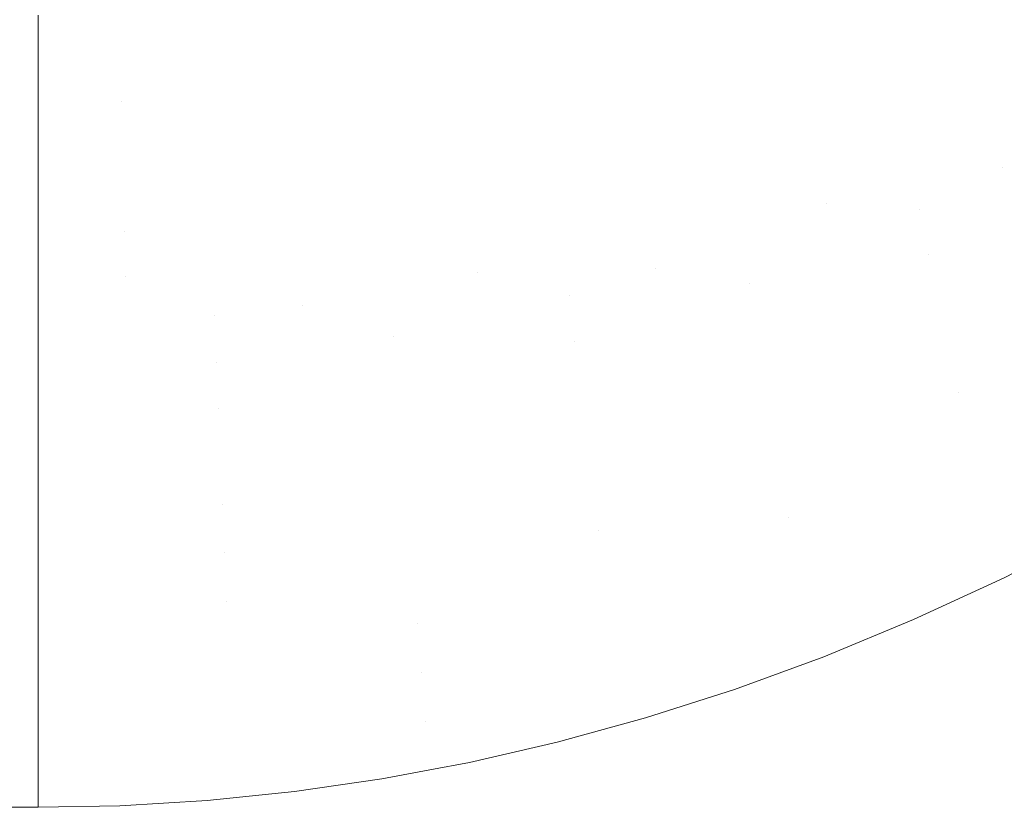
# Model space of a CAD drawing. Header units: centimetres. Extents: x -17.1 to 18.2, y 4.2 to 6.
# Tile 201 of 256: x 6.2249 to 6.287, y 4.4002 to 4.4499. Entities that reach past the tile are written whole.
import ezdxf

# ---------------------------------------------------------------- set-up
doc = ezdxf.new("R2010")
doc.units = ezdxf.units.CM
doc.header["$LTSCALE"] = 2.54
doc.layers.add('Lucido design-1', color=7, linetype='Continuous')

# ---------------------------------------------------------------- blocks, each defined once
blk = doc.blocks.new('Gruppo-3-1')
at = {"color": 7, "linetype": 'Continuous', "lineweight": 9}
blk.add_3dface([(-17.020308, 5.900212, -2276.22217), (-17.020308, 4.300212, -2276.22217), (18.147234, 4.300212, -2276.22217), (18.147234, 5.900212, -2276.22217)], dxfattribs=at)
for points, invisible_edges in [([(18.147234, 5.900212, -2277.02217), (6.24222, 4.401209, -2277.02217), (6.247738, 4.402007, -2277.02217)], 9), ([(6.24222, 4.401209, -2277.02217), (18.147234, 5.900212, -2277.02217), (18.147234, 4.300212, -2277.02217)], 9), ([(18.147234, 5.900212, -2277.02217), (6.247738, 4.402007, -2277.02217), (6.250767, 4.402575, -2277.02217)], 9), ([(6.250767, 4.402575, -2277.02217), (6.253268, 4.403044, -2277.02217), (18.147234, 5.900212, -2277.02217)], 10), ([(18.147234, 5.900212, -2277.02217), (6.253268, 4.403044, -2277.02217), (6.258817, 4.404324, -2277.02217)], 9), ([(18.147234, 5.900212, -2277.02217), (6.258817, 4.404324, -2277.02217), (6.26439, 4.405856, -2277.02217)], 9), ([(18.147234, 5.900212, -2277.02217), (6.26439, 4.405856, -2277.02217), (6.269994, 4.407647, -2277.02217)], 9), ([(18.147234, 5.900212, -2277.02217), (6.269994, 4.407647, -2277.02217), (6.275634, 4.409711, -2277.02217)], 9), ([(18.147234, 5.900212, -2277.02217), (6.275634, 4.409711, -2277.02217), (6.281313, 4.412058, -2277.02217)], 9), ([(18.147234, 5.900212, -2277.02217), (6.281313, 4.412058, -2277.02217), (6.287038, 4.414703, -2277.02217)], 9), ([(6.273204, 4.45198, -2277.013037), (6.268134, 4.44991, -2277.013037), (6.267697, 4.45251, -2277.011756), (6.272714, 4.454558, -2277.011756)], 15), ([(6.273204, 4.45198, -2277.013037), (6.278208, 4.454273, -2277.013037), (6.27876, 4.451667, -2277.014245), (6.273704, 4.449349, -2277.014245)], 15), ([(6.284361, 4.451576, -2277.015378), (6.279324, 4.449011, -2277.015378), (6.27876, 4.451667, -2277.014245), (6.283744, 4.454204, -2277.014245)], 15), ([(6.284361, 4.451576, -2277.015378), (6.289318, 4.454355, -2277.015378), (6.289999, 4.45171, -2277.016431), (6.284989, 4.448901, -2277.016431)], 15), ([(6.262621, 4.450688, -2277.011756), (6.257492, 4.449099, -2277.011756), (6.257169, 4.451678, -2277.010405), (6.262245, 4.453251, -2277.010405)], 15), ([(6.251785, 4.452874, -2277.008989), (6.252049, 4.45034, -2277.010405), (6.246892, 4.449239, -2277.010405), (6.24668, 4.451784, -2277.008989)], 15), ([(6.262621, 4.450688, -2277.011756), (6.267697, 4.45251, -2277.011756), (6.268134, 4.44991, -2277.013037), (6.263005, 4.44807, -2277.013037)], 15), ([(6.273704, 4.449349, -2277.014245), (6.26858, 4.447258, -2277.014245), (6.268134, 4.44991, -2277.013037), (6.273204, 4.45198, -2277.013037)], 15), ([(6.24668, 4.451784, -2277.008989), (6.246892, 4.449239, -2277.010405), (6.241704, 4.44838, -2277.010405), (6.241545, 4.450934, -2277.008989)], 15), ([(6.252049, 4.45034, -2277.010405), (6.257169, 4.451678, -2277.010405), (6.257492, 4.449099, -2277.011756), (6.252319, 4.447747, -2277.011756)], 15), ([(6.273704, 4.449349, -2277.014245), (6.27876, 4.451667, -2277.014245), (6.279324, 4.449011, -2277.015378), (6.274213, 4.446669, -2277.015378)], 15), ([(6.284989, 4.448901, -2277.016431), (6.279897, 4.446309, -2277.016431), (6.279324, 4.449011, -2277.015378), (6.284361, 4.451576, -2277.015378)], 15), ([(6.284989, 4.448901, -2277.016431), (6.289999, 4.45171, -2277.016431), (6.290691, 4.449023, -2277.017404), (6.285626, 4.446183, -2277.017404)], 15), ([(6.241545, 4.450934, -2277.008989), (6.241704, 4.44838, -2277.010405), (6.236493, 4.447764, -2277.010405), (6.236387, 4.450324, -2277.008989)], 15), ([(-5.099108, 4.450212, -2277.008773), (6.226033, 4.450212, -2277.008773), (6.226033, 4.446387, -2277.010871), (-5.099108, 4.446387, -2277.010871)], 5), ([(6.231214, 4.449958, -2277.008989), (6.231267, 4.447394, -2277.010405), (6.226033, 4.446387, -2277.010871), (6.226033, 4.450212, -2277.008773)], 11), ([(6.236387, 4.450324, -2277.008989), (6.236493, 4.447764, -2277.010405), (6.231267, 4.447394, -2277.010405), (6.231214, 4.449958, -2277.008989)], 15), ([(6.252319, 4.447747, -2277.011756), (6.247108, 4.446635, -2277.011756), (6.246892, 4.449239, -2277.010405), (6.252049, 4.45034, -2277.010405)], 15), ([(6.263005, 4.44807, -2277.013037), (6.257823, 4.446464, -2277.013037), (6.257492, 4.449099, -2277.011756), (6.262621, 4.450688, -2277.011756)], 15), ([(6.263005, 4.44807, -2277.013037), (6.268134, 4.44991, -2277.013037), (6.26858, 4.447258, -2277.014245), (6.263396, 4.445398, -2277.014245)], 15), ([(6.241866, 4.445767, -2277.011756), (6.241704, 4.44838, -2277.010405), (6.246892, 4.449239, -2277.010405), (6.247108, 4.446635, -2277.011756)], 15), ([(6.252319, 4.447747, -2277.011756), (6.257492, 4.449099, -2277.011756), (6.257823, 4.446464, -2277.013037), (6.252595, 4.445097, -2277.013037)], 15), ([(6.274213, 4.446669, -2277.015378), (6.269035, 4.444555, -2277.015378), (6.26858, 4.447258, -2277.014245), (6.273704, 4.449349, -2277.014245)], 15), ([(6.274213, 4.446669, -2277.015378), (6.279324, 4.449011, -2277.015378), (6.279897, 4.446309, -2277.016431), (6.274731, 4.443941, -2277.016431)], 15), ([(6.285626, 4.446183, -2277.017404), (6.28048, 4.443563, -2277.017404), (6.279897, 4.446309, -2277.016431), (6.284989, 4.448901, -2277.016431)], 15), ([(6.285626, 4.446183, -2277.017404), (6.290691, 4.449023, -2277.017404), (6.291393, 4.446296, -2277.018292), (6.286273, 4.443425, -2277.018292)], 15), ([(6.236601, 4.445145, -2277.011756), (6.236493, 4.447764, -2277.010405), (6.241704, 4.44838, -2277.010405), (6.241866, 4.445767, -2277.011756)], 15), ([(6.231321, 4.444771, -2277.011756), (6.231267, 4.447394, -2277.010405), (6.236493, 4.447764, -2277.010405), (6.236601, 4.445145, -2277.011756)], 15), ([(6.252595, 4.445097, -2277.013037), (6.247329, 4.443974, -2277.013037), (6.247108, 4.446635, -2277.011756), (6.252319, 4.447747, -2277.011756)], 15), ([(6.263396, 4.445398, -2277.014245), (6.258159, 4.443775, -2277.014245), (6.257823, 4.446464, -2277.013037), (6.263005, 4.44807, -2277.013037)], 15), ([(6.226033, 4.446387, -2277.010871), (6.231267, 4.447394, -2277.010405), (6.231321, 4.444771, -2277.011756)], 11), ([(6.263396, 4.445398, -2277.014245), (6.26858, 4.447258, -2277.014245), (6.269035, 4.444555, -2277.015378), (6.263796, 4.442675, -2277.015378)], 15), ([(-5.099108, 4.446387, -2277.010871), (6.226033, 4.446387, -2277.010871), (6.226033, 4.442474, -2277.012801), (-5.099108, 4.442474, -2277.012801)], 5), ([(6.226033, 4.442474, -2277.012801), (6.226033, 4.446387, -2277.010871), (6.231321, 4.444771, -2277.011756)], 10), ([(6.247108, 4.446635, -2277.011756), (6.247329, 4.443974, -2277.013037), (6.242032, 4.443096, -2277.013037), (6.241866, 4.445767, -2277.011756)], 15), ([(6.252595, 4.445097, -2277.013037), (6.257823, 4.446464, -2277.013037), (6.258159, 4.443775, -2277.014245), (6.252877, 4.442394, -2277.014245)], 15), ([(6.274731, 4.443941, -2277.016431), (6.269497, 4.441804, -2277.016431), (6.269035, 4.444555, -2277.015378), (6.274213, 4.446669, -2277.015378)], 15), ([(6.241866, 4.445767, -2277.011756), (6.242032, 4.443096, -2277.013037), (6.236712, 4.442468, -2277.013037), (6.236601, 4.445145, -2277.011756)], 15), ([(6.274731, 4.443941, -2277.016431), (6.279897, 4.446309, -2277.016431), (6.28048, 4.443563, -2277.017404), (6.275258, 4.441169, -2277.017404)], 15), ([(6.286273, 4.443425, -2277.018292), (6.281071, 4.440776, -2277.018292), (6.28048, 4.443563, -2277.017404), (6.285626, 4.446183, -2277.017404)], 15), ([(6.286273, 4.443425, -2277.018292), (6.291393, 4.446296, -2277.018292), (6.292104, 4.443533, -2277.019093), (6.286929, 4.440631, -2277.019093)], 15), ([(6.236601, 4.445145, -2277.011756), (6.236712, 4.442468, -2277.013037), (6.231376, 4.44209, -2277.013037), (6.231321, 4.444771, -2277.011756)], 15), ([(6.263796, 4.442675, -2277.015378), (6.258503, 4.441035, -2277.015378), (6.258159, 4.443775, -2277.014245), (6.263396, 4.445398, -2277.014245)], 15), ([(6.231321, 4.444771, -2277.011756), (6.231376, 4.44209, -2277.013037), (6.226033, 4.442474, -2277.012801)], 11), ([(6.252877, 4.442394, -2277.014245), (6.247555, 4.441258, -2277.014245), (6.247329, 4.443974, -2277.013037), (6.252595, 4.445097, -2277.013037)], 15), ([(6.263796, 4.442675, -2277.015378), (6.269035, 4.444555, -2277.015378), (6.269497, 4.441804, -2277.016431), (6.264202, 4.439904, -2277.016431)], 15), ([(6.242032, 4.443096, -2277.013037), (6.247329, 4.443974, -2277.013037), (6.247555, 4.441258, -2277.014245), (6.242202, 4.440372, -2277.014245)], 15), ([(6.275258, 4.441169, -2277.017404), (6.269967, 4.439009, -2277.017404), (6.269497, 4.441804, -2277.016431), (6.274731, 4.443941, -2277.016431)], 15), ([(6.252877, 4.442394, -2277.014245), (6.258159, 4.443775, -2277.014245), (6.258503, 4.441035, -2277.015378), (6.253163, 4.439639, -2277.015378)], 15), ([(6.275258, 4.441169, -2277.017404), (6.28048, 4.443563, -2277.017404), (6.281071, 4.440776, -2277.018292), (6.275792, 4.438357, -2277.018292)], 15), ([(6.286929, 4.440631, -2277.019093), (6.28167, 4.437953, -2277.019093), (6.281071, 4.440776, -2277.018292), (6.286273, 4.443425, -2277.018292)], 15), ([(6.286929, 4.440631, -2277.019093), (6.292104, 4.443533, -2277.019093), (6.292824, 4.440737, -2277.019806)], 11), ([(6.242202, 4.440372, -2277.014245), (6.236825, 4.439736, -2277.014245), (6.236712, 4.442468, -2277.013037), (6.242032, 4.443096, -2277.013037)], 15), ([(6.264202, 4.439904, -2277.016431), (6.258852, 4.438246, -2277.016431), (6.258503, 4.441035, -2277.015378), (6.263796, 4.442675, -2277.015378)], 15), ([(-5.099108, 4.442474, -2277.012801), (6.226033, 4.442474, -2277.012801), (6.226033, 4.43848, -2277.014558), (-5.099108, 4.43848, -2277.014558)], 5), ([(6.231433, 4.439355, -2277.014245), (6.226033, 4.43848, -2277.014558), (6.226033, 4.442474, -2277.012801), (6.231376, 4.44209, -2277.013037)], 13), ([(6.231376, 4.44209, -2277.013037), (6.236712, 4.442468, -2277.013037), (6.236825, 4.439736, -2277.014245), (6.231433, 4.439355, -2277.014245)], 15), ([(6.253163, 4.439639, -2277.015378), (6.247785, 4.438491, -2277.015378), (6.247555, 4.441258, -2277.014245), (6.252877, 4.442394, -2277.014245)], 15), ([(6.264202, 4.439904, -2277.016431), (6.269497, 4.441804, -2277.016431), (6.269967, 4.439009, -2277.017404), (6.264615, 4.437089, -2277.017404)], 15), ([(6.242202, 4.440372, -2277.014245), (6.247555, 4.441258, -2277.014245), (6.247785, 4.438491, -2277.015378), (6.242375, 4.437595, -2277.015378)], 15), ([(6.253163, 4.439639, -2277.015378), (6.258503, 4.441035, -2277.015378), (6.258852, 4.438246, -2277.016431), (6.253455, 4.436835, -2277.016431)], 15), ([(6.275792, 4.438357, -2277.018292), (6.270444, 4.436174, -2277.018292), (6.269967, 4.439009, -2277.017404), (6.275258, 4.441169, -2277.017404)], 15), ([(6.242375, 4.437595, -2277.015378), (6.236941, 4.436953, -2277.015378), (6.236825, 4.439736, -2277.014245), (6.242202, 4.440372, -2277.014245)], 15), ([(6.275792, 4.438357, -2277.018292), (6.281071, 4.440776, -2277.018292), (6.28167, 4.437953, -2277.019093)], 11), ([(6.282276, 4.435097, -2277.019806), (6.28167, 4.437953, -2277.019093), (6.286929, 4.440631, -2277.019093)], 11), ([(6.286929, 4.440631, -2277.019093), (6.292824, 4.440737, -2277.019806), (6.282276, 4.435097, -2277.019806)], 11), ([(6.292824, 4.440737, -2277.019806), (6.293551, 4.437914, -2277.020427), (6.282888, 4.432212, -2277.020427), (6.282276, 4.435097, -2277.019806)], 15), ([(6.231433, 4.439355, -2277.014245), (6.236825, 4.439736, -2277.014245), (6.236941, 4.436953, -2277.015378), (6.231491, 4.436567, -2277.015378)], 15), ([(6.253455, 4.436835, -2277.016431), (6.248019, 4.435675, -2277.016431), (6.247785, 4.438491, -2277.015378), (6.253163, 4.439639, -2277.015378)], 15), ([(6.264615, 4.437089, -2277.017404), (6.259207, 4.435413, -2277.017404), (6.258852, 4.438246, -2277.016431), (6.264202, 4.439904, -2277.016431)], 15), ([(6.226033, 4.43848, -2277.014558), (6.231433, 4.439355, -2277.014245), (6.231491, 4.436567, -2277.015378)], 11), ([(6.264615, 4.437089, -2277.017404), (6.269967, 4.439009, -2277.017404), (6.270444, 4.436174, -2277.018292), (6.265034, 4.434232, -2277.018292)], 15), ([(-5.099108, 4.43848, -2277.014558), (6.226033, 4.43848, -2277.014558), (6.226033, 4.434414, -2277.016139), (-5.099108, 4.434414, -2277.016139)], 5), ([(6.231491, 4.436567, -2277.015378), (6.226033, 4.434414, -2277.016139), (6.226033, 4.43848, -2277.014558)], 9), ([(6.242375, 4.437595, -2277.015378), (6.247785, 4.438491, -2277.015378), (6.248019, 4.435675, -2277.016431), (6.24255, 4.43477, -2277.016431)], 15), ([(6.270928, 4.433301, -2277.019093), (6.270444, 4.436174, -2277.018292), (6.275792, 4.438357, -2277.018292)], 11), ([(6.275792, 4.438357, -2277.018292), (6.28167, 4.437953, -2277.019093), (6.270928, 4.433301, -2277.019093)], 11), ([(6.253455, 4.436835, -2277.016431), (6.258852, 4.438246, -2277.016431), (6.259207, 4.435413, -2277.017404), (6.253752, 4.433987, -2277.017404)], 15), ([(6.271416, 4.430394, -2277.019806), (6.270928, 4.433301, -2277.019093), (6.28167, 4.437953, -2277.019093), (6.282276, 4.435097, -2277.019806)], 15), ([(6.283505, 4.429301, -2277.020957), (6.282888, 4.432212, -2277.020427), (6.293551, 4.437914, -2277.020427), (6.294284, 4.435065, -2277.020957)], 15), ([(6.24255, 4.43477, -2277.016431), (6.237058, 4.434121, -2277.016431), (6.236941, 4.436953, -2277.015378), (6.242375, 4.437595, -2277.015378)], 15), ([(6.265034, 4.434232, -2277.018292), (6.259567, 4.432539, -2277.018292), (6.259207, 4.435413, -2277.017404), (6.264615, 4.437089, -2277.017404)], 15), ([(6.226033, 4.434414, -2277.016139), (6.231491, 4.436567, -2277.015378), (6.23155, 4.433731, -2277.016431)], 11), ([(6.231491, 4.436567, -2277.015378), (6.236941, 4.436953, -2277.015378), (6.237058, 4.434121, -2277.016431), (6.23155, 4.433731, -2277.016431)], 15), ([(6.253752, 4.433987, -2277.017404), (6.248257, 4.432814, -2277.017404), (6.248019, 4.435675, -2277.016431), (6.253455, 4.436835, -2277.016431)], 15), ([(6.265034, 4.434232, -2277.018292), (6.270444, 4.436174, -2277.018292), (6.270928, 4.433301, -2277.019093)], 11), ([(6.24255, 4.43477, -2277.016431), (6.248019, 4.435675, -2277.016431), (6.248257, 4.432814, -2277.017404), (6.242729, 4.431899, -2277.017404)], 15), ([(6.253752, 4.433987, -2277.017404), (6.259207, 4.435413, -2277.017404), (6.259567, 4.432539, -2277.018292)], 11), ([(6.242729, 4.431899, -2277.017404), (6.237177, 4.431243, -2277.017404), (6.237058, 4.434121, -2277.016431), (6.24255, 4.43477, -2277.016431)], 15), ([(6.282276, 4.435097, -2277.019806), (6.282888, 4.432212, -2277.020427), (6.27191, 4.427458, -2277.020427), (6.271416, 4.430394, -2277.019806)], 15), ([(6.294284, 4.435065, -2277.020957), (6.295023, 4.432195, -2277.021392), (6.284127, 4.426369, -2277.021392), (6.283505, 4.429301, -2277.020957)], 15), ([(-5.099108, 4.433596, -2277.016417), (-5.099108, 4.434414, -2277.016139), (6.226033, 4.434414, -2277.016139), (6.226033, 4.433596, -2277.016417)], 10), ([(6.23155, 4.433731, -2277.016431), (6.226033, 4.433596, -2277.016417), (6.226033, 4.434414, -2277.016139)], 9), ([(6.23155, 4.433731, -2277.016431), (6.237058, 4.434121, -2277.016431), (6.237177, 4.431243, -2277.017404)], 11), ([(6.248498, 4.429912, -2277.018292), (6.248257, 4.432814, -2277.017404), (6.253752, 4.433987, -2277.017404)], 11), ([(6.253752, 4.433987, -2277.017404), (6.259567, 4.432539, -2277.018292), (6.248498, 4.429912, -2277.018292)], 11), ([(6.259932, 4.429626, -2277.019093), (6.259567, 4.432539, -2277.018292), (6.265034, 4.434232, -2277.018292)], 11), ([(6.265034, 4.434232, -2277.018292), (6.270928, 4.433301, -2277.019093), (6.259932, 4.429626, -2277.019093)], 11), ([(6.226033, 4.433596, -2277.016417), (6.226033, 4.430714, -2277.017395), (-5.099108, 4.430714, -2277.017395), (-5.099108, 4.433596, -2277.016417)], 10), ([(6.226033, 4.430714, -2277.017395), (6.226033, 4.433596, -2277.016417), (6.23155, 4.433731, -2277.016431)], 10), ([(6.23155, 4.433731, -2277.016431), (6.237177, 4.431243, -2277.017404), (6.226033, 4.430714, -2277.017395)], 11), ([(6.242729, 4.431899, -2277.017404), (6.248257, 4.432814, -2277.017404), (6.248498, 4.429912, -2277.018292)], 11), ([(6.260301, 4.426679, -2277.019806), (6.259932, 4.429626, -2277.019093), (6.270928, 4.433301, -2277.019093), (6.271416, 4.430394, -2277.019806)], 15), ([(6.259567, 4.432539, -2277.018292), (6.259932, 4.429626, -2277.019093), (6.248742, 4.42697, -2277.019093), (6.248498, 4.429912, -2277.018292)], 15), ([(6.272409, 4.424495, -2277.020957), (6.27191, 4.427458, -2277.020427), (6.282888, 4.432212, -2277.020427), (6.283505, 4.429301, -2277.020957)], 15), ([(6.284127, 4.426369, -2277.021392), (6.295023, 4.432195, -2277.021392), (6.295766, 4.429308, -2277.021731)], 11), ([(6.237298, 4.428323, -2277.018292), (6.237177, 4.431243, -2277.017404), (6.242729, 4.431899, -2277.017404)], 11), ([(6.242729, 4.431899, -2277.017404), (6.248498, 4.429912, -2277.018292), (6.237298, 4.428323, -2277.018292)], 11), ([(6.226033, 4.430283, -2277.017542), (6.237177, 4.431243, -2277.017404), (6.237298, 4.428323, -2277.018292)], 11), ([(6.226033, 4.430283, -2277.017542), (6.226033, 4.430714, -2277.017395), (6.237177, 4.431243, -2277.017404)], 10), ([(6.226033, 4.430714, -2277.017395), (6.226033, 4.430283, -2277.017542), (-5.099108, 4.430283, -2277.017542), (-5.099108, 4.430714, -2277.017395)], 10), ([(-5.099108, 4.430283, -2277.017542), (6.226033, 4.430283, -2277.017542), (6.226033, 4.426094, -2277.018763), (-5.099108, 4.426094, -2277.018763)], 5), ([(6.237298, 4.428323, -2277.018292), (6.226033, 4.426094, -2277.018763), (6.226033, 4.430283, -2277.017542)], 9), ([(6.271416, 4.430394, -2277.019806), (6.27191, 4.427458, -2277.020427), (6.260674, 4.423702, -2277.020427), (6.260301, 4.426679, -2277.019806)], 15), ([(6.248498, 4.429912, -2277.018292), (6.248742, 4.42697, -2277.019093), (6.237421, 4.425365, -2277.019093), (6.237298, 4.428323, -2277.018292)], 15), ([(6.24899, 4.423995, -2277.019806), (6.248742, 4.42697, -2277.019093), (6.259932, 4.429626, -2277.019093), (6.260301, 4.426679, -2277.019806)], 15), ([(6.283505, 4.429301, -2277.020957), (6.284127, 4.426369, -2277.021392), (6.272911, 4.421511, -2277.021392), (6.272409, 4.424495, -2277.020957)], 15), ([(6.284127, 4.426369, -2277.021392), (6.295766, 4.429308, -2277.021731), (6.273415, 4.418509, -2277.021731)], 11), ([(6.295766, 4.429308, -2277.021731), (6.296512, 4.426409, -2277.021975), (6.273923, 4.415495, -2277.021975), (6.273415, 4.418509, -2277.021731)], 15), ([(6.237298, 4.428323, -2277.018292), (6.237421, 4.425365, -2277.019093), (6.226033, 4.426094, -2277.018763)], 11), ([(6.26105, 4.420699, -2277.020957), (6.260674, 4.423702, -2277.020427), (6.27191, 4.427458, -2277.020427), (6.272409, 4.424495, -2277.020957)], 15), ([(6.237545, 4.422372, -2277.019806), (6.237421, 4.425365, -2277.019093), (6.248742, 4.42697, -2277.019093), (6.24899, 4.423995, -2277.019806)], 15), ([(6.260301, 4.426679, -2277.019806), (6.260674, 4.423702, -2277.020427), (6.249239, 4.420989, -2277.020427), (6.24899, 4.423995, -2277.019806)], 15), ([(-5.099108, 4.426094, -2277.018763), (6.226033, 4.426094, -2277.018763), (6.226033, 4.421856, -2277.0198), (-5.099108, 4.421856, -2277.0198)], 5), ([(6.226033, 4.421856, -2277.0198), (6.226033, 4.426094, -2277.018763), (6.237421, 4.425365, -2277.019093)], 10), ([(6.273415, 4.418509, -2277.021731), (6.272911, 4.421511, -2277.021392), (6.284127, 4.426369, -2277.021392)], 11), ([(6.274431, 4.412471, -2277.022121), (6.273923, 4.415495, -2277.021975), (6.296512, 4.426409, -2277.021975), (6.29726, 4.423501, -2277.022121)], 15), ([(6.237421, 4.425365, -2277.019093), (6.237545, 4.422372, -2277.019806), (6.226033, 4.421856, -2277.0198)], 11), ([(6.272409, 4.424495, -2277.020957), (6.272911, 4.421511, -2277.021392), (6.261429, 4.417674, -2277.021392), (6.26105, 4.420699, -2277.020957)], 15), ([(6.24899, 4.423995, -2277.019806), (6.249239, 4.420989, -2277.020427), (6.23767, 4.419348, -2277.020427), (6.237545, 4.422372, -2277.019806)], 15), ([(6.249491, 4.417956, -2277.020957), (6.249239, 4.420989, -2277.020427), (6.260674, 4.423702, -2277.020427), (6.26105, 4.420699, -2277.020957)], 15), ([(6.274431, 4.412471, -2277.022121), (6.29726, 4.423501, -2277.022121), (6.292811, 4.417664, -2277.02217), (6.287038, 4.414703, -2277.02217)], 11), ([(6.226033, 4.421856, -2277.0198), (6.237545, 4.422372, -2277.019806), (6.23767, 4.419348, -2277.020427)], 11), ([(-5.099108, 4.421856, -2277.0198), (6.226033, 4.421856, -2277.0198), (6.226033, 4.417577, -2277.020651), (-5.099108, 4.417577, -2277.020651)], 5), ([(6.23767, 4.419348, -2277.020427), (6.226033, 4.417577, -2277.020651), (6.226033, 4.421856, -2277.0198)], 9), ([(6.261429, 4.417674, -2277.021392), (6.272911, 4.421511, -2277.021392), (6.273415, 4.418509, -2277.021731)], 11), ([(6.237797, 4.416297, -2277.020957), (6.23767, 4.419348, -2277.020427), (6.249239, 4.420989, -2277.020427), (6.249491, 4.417956, -2277.020957)], 15), ([(6.26105, 4.420699, -2277.020957), (6.261429, 4.417674, -2277.021392), (6.249745, 4.414901, -2277.021392), (6.249491, 4.417956, -2277.020957)], 15), ([(6.226033, 4.417577, -2277.020651), (6.23767, 4.419348, -2277.020427), (6.237797, 4.416297, -2277.020957)], 11), ([(6.261429, 4.417674, -2277.021392), (6.273415, 4.418509, -2277.021731), (6.250001, 4.411828, -2277.021731)], 11), ([(6.273415, 4.418509, -2277.021731), (6.273923, 4.415495, -2277.021975), (6.250257, 4.408742, -2277.021975), (6.250001, 4.411828, -2277.021731)], 15), ([(6.249491, 4.417956, -2277.020957), (6.249745, 4.414901, -2277.021392), (6.237924, 4.413224, -2277.021392), (6.237797, 4.416297, -2277.020957)], 15), ([(6.226033, 4.417577, -2277.020651), (6.226033, 4.413265, -2277.021314), (-5.099108, 4.413265, -2277.021314), (-5.099108, 4.415739, -2277.020934)], 10), ([(-5.099108, 4.415739, -2277.020934), (-5.099108, 4.417577, -2277.020651), (6.226033, 4.417577, -2277.020651)], 10), ([(6.226033, 4.413265, -2277.021314), (6.226033, 4.417577, -2277.020651), (6.237797, 4.416297, -2277.020957)], 10), ([(6.250001, 4.411828, -2277.021731), (6.249745, 4.414901, -2277.021392), (6.261429, 4.417674, -2277.021392)], 11), ([(6.237797, 4.416297, -2277.020957), (6.237924, 4.413224, -2277.021392), (6.226033, 4.413265, -2277.021314)], 11), ([(6.250515, 4.405647, -2277.022121), (6.250257, 4.408742, -2277.021975), (6.273923, 4.415495, -2277.021975), (6.274431, 4.412471, -2277.022121)], 15), ([(6.237924, 4.413224, -2277.021392), (6.249745, 4.414901, -2277.021392), (6.250001, 4.411828, -2277.021731)], 11), ([(6.287038, 4.414703, -2277.02217), (6.281313, 4.412058, -2277.02217), (6.275634, 4.409711, -2277.02217), (6.274431, 4.412471, -2277.022121)], 12), ([(-5.099108, 4.412662, -2277.02138), (-5.099108, 4.413265, -2277.021314), (6.226033, 4.413265, -2277.021314), (6.226033, 4.412662, -2277.02138)], 10), ([(6.237924, 4.413224, -2277.021392), (6.226033, 4.412662, -2277.02138), (6.226033, 4.413265, -2277.021314)], 9), ([(6.226033, 4.409565, -2277.02172), (6.226033, 4.412662, -2277.02138), (6.237924, 4.413224, -2277.021392)], 10), ([(6.237924, 4.413224, -2277.021392), (6.250001, 4.411828, -2277.021731), (6.226033, 4.409565, -2277.02172)], 11), ([(6.226033, 4.412662, -2277.02138), (6.226033, 4.409565, -2277.02172), (-5.099108, 4.408928, -2277.021789), (-5.099108, 4.412662, -2277.02138)], 10), ([(6.250515, 4.405647, -2277.022121), (6.274431, 4.412471, -2277.022121), (6.26439, 4.405856, -2277.02217), (6.258817, 4.404324, -2277.02217)], 11), ([(6.274431, 4.412471, -2277.022121), (6.269994, 4.407647, -2277.02217), (6.26439, 4.405856, -2277.02217)], 9), ([(6.274431, 4.412471, -2277.022121), (6.275634, 4.409711, -2277.02217), (6.269994, 4.407647, -2277.02217)], 9), ([(6.226033, 4.409565, -2277.02172), (6.250001, 4.411828, -2277.021731), (6.250257, 4.408742, -2277.021975)], 11), ([(6.226033, 4.409565, -2277.02172), (6.226033, 4.408928, -2277.021789), (-5.099108, 4.408928, -2277.021789)], 10), ([(6.250257, 4.408742, -2277.021975), (6.226033, 4.408928, -2277.021789), (6.226033, 4.409565, -2277.02172)], 9), ([(-5.099108, 4.408928, -2277.021789), (6.226033, 4.408928, -2277.021789), (6.226033, 4.404574, -2277.022075), (-5.099108, 4.404574, -2277.022075)], 5), ([(6.250257, 4.408742, -2277.021975), (6.226033, 4.404574, -2277.022075), (6.226033, 4.408928, -2277.021789)], 9), ([(6.226033, 4.404574, -2277.022075), (6.250257, 4.408742, -2277.021975), (6.250515, 4.405647, -2277.022121)], 11), ([(6.250515, 4.405647, -2277.022121), (6.226033, 4.403336, -2277.022102), (6.226033, 4.404574, -2277.022075)], 9), ([(6.226033, 4.403336, -2277.022102), (6.250515, 4.405647, -2277.022121), (6.24222, 4.401209, -2277.02217), (6.236709, 4.400645, -2277.02217)], 11), ([(6.250515, 4.405647, -2277.022121), (6.247738, 4.402007, -2277.02217), (6.24222, 4.401209, -2277.02217)], 9), ([(6.250515, 4.405647, -2277.022121), (6.250767, 4.402575, -2277.02217), (6.247738, 4.402007, -2277.02217)], 9), ([(6.258817, 4.404324, -2277.02217), (6.253268, 4.403044, -2277.02217), (6.250767, 4.402575, -2277.02217), (6.250515, 4.405647, -2277.022121)], 12), ([(-5.099108, 4.403336, -2277.022102), (-5.099108, 4.404574, -2277.022075), (6.226033, 4.404574, -2277.022075), (6.226033, 4.403336, -2277.022102)], 10), ([(6.226033, 4.403336, -2277.022102), (6.226033, 4.400212, -2277.02217), (-5.099108, 4.400212, -2277.02217), (-5.099108, 4.403336, -2277.022102)], 8), ([(6.236709, 4.400645, -2277.02217), (6.231199, 4.400313, -2277.02217), (6.226033, 4.403336, -2277.022102)], 10), ([(6.231199, 4.400313, -2277.02217), (6.226033, 4.400212, -2277.02217), (6.226033, 4.403336, -2277.022102)], 8), ([(18.147234, 4.300212, -2277.02217), (6.236709, 4.400645, -2277.02217), (6.24222, 4.401209, -2277.02217)], 9), ([(6.231199, 4.400313, -2277.02217), (6.236709, 4.400645, -2277.02217), (18.147234, 4.300212, -2277.02217)], 10), ([(18.147234, 4.300212, -2277.02217), (6.226033, 4.400212, -2277.02217), (6.231199, 4.400313, -2277.02217)], 9)]:
    blk.add_3dface(points, dxfattribs=dict(at, invisible_edges=invisible_edges))
blk = doc.blocks.new('Gruppo-4-1')
at = {"color": 7}
blk.add_blockref('Gruppo-3-1', (0, 0), dxfattribs=at)

msp = doc.modelspace()

# ---------------------------------------------------------------- block references
at = {"layer": 'Lucido design-1', "color": 7}
msp.add_blockref('Gruppo-4-1', (0, 0), dxfattribs=at)

doc.saveas('drawing.dxf')
